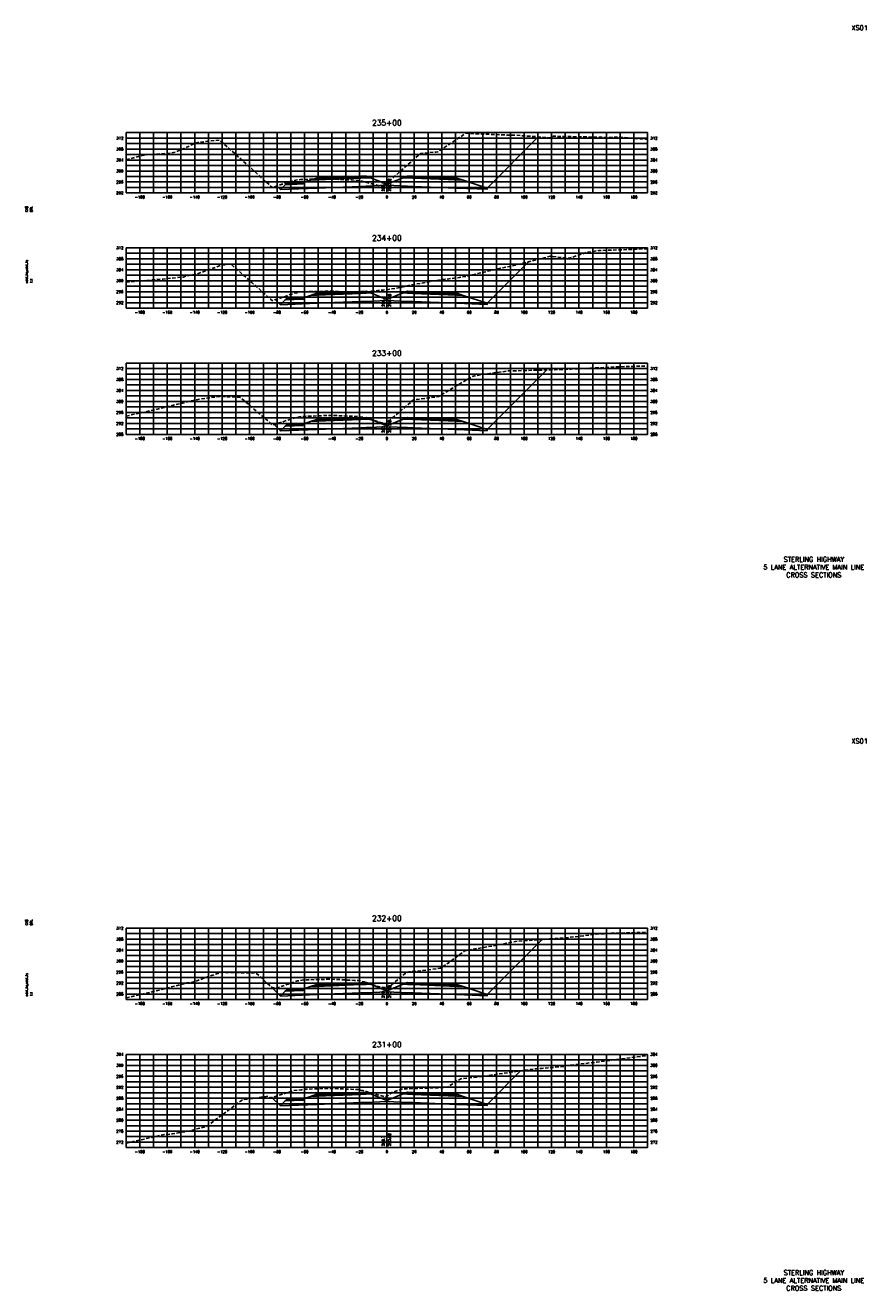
# Model space of a CAD drawing. Extents: x 37 to 10140, y -1968 to 9206.
# Tile 58 of 105: x 3687 to 4300, y 3656 to 4578. Entities that reach past the tile are written whole.
import ezdxf
from ezdxf.enums import TextEntityAlignment as Align

# ---------------------------------------------------------------- set-up
doc = ezdxf.new("R2010")
doc.units = 0
doc.header["$LTSCALE"] = 20
doc.header["$MEASUREMENT"] = 0
doc.linetypes.add('HIDDEN_050%', pattern=[0.1875, 0.125, -0.0625])
for name, color, linetype in [('S-AT-TXT175', 6, 'Continuous'), ('S-AT-TXT80', 1, 'Continuous'), ('XDATUM', 3, 'Continuous'), ('XEG', 1, 'HIDDEN_050%'), ('XFG', 2, 'Continuous'), ('XGRID', 251, 'Continuous'), ('XGRIDT', 2, 'Continuous'), ('XREF-BORDER', 7, 'Continuous')]:
    doc.layers.add(name, color=color, linetype=linetype)
doc.styles.add('L100', font='simplex.shx', dxfattribs={"height": 2})
doc.styles.add('L175', font='ROMANSM.shx', dxfattribs={"height": 3.5})
doc.styles.add('L80', font='ROMANSM.shx', dxfattribs={"height": 1.6})

# ---------------------------------------------------------------- blocks, each defined once
blk = doc.blocks.new('03025_00_att1')
at = {"layer": 'S-AT-TXT175', "style": 'L175'}
for tag, p in [('NUM', (32.402, 20.822)), ('LINE1', (30.64, 1.444)), ('LINE2', (30.64, 1.161)), ('LINE3', (30.64, 0.877))]:
    blk.add_attdef(tag, text='', height=0.175, dxfattribs=at).set_placement(p, align=Align.CENTER)
at = {"layer": 'S-AT-TXT80', "style": 'L80'}
for tag, p in [('DESIGNED', (2.094, 14.201)), ('CHECKED', (2.265, 14.201)), ('DRAFTED', (2.436, 14.201)), ('PCTB', (2.094, 11.605)), ('PSCALE', (2.265, 11.605)), ('PVIEW', (2.436, 11.605))]:
    blk.add_attdef(tag, p, '', height=0.08, rotation=90, dxfattribs=at)

msp = doc.modelspace()

# ---------------------------------------------------------------- linework, layer by layer
at = {"layer": 'XDATUM', "flags": 128}
for points in [[(3869.82, 4461.06), (3872.41, 4458.47), (3899, 4459.54), (3931, 4460.82), (3935, 4460.98), (3950, 4461.58), (3965, 4460.98), (3969, 4460.82), (4001, 4459.54), (4023, 4458.66), (4023, 4459.54), (4060.36, 4496.9)], [(3868.74, 4378.15), (3872.41, 4374.48), (3899, 4375.54), (3931, 4376.82), (3935, 4376.98), (3950, 4377.58), (3965, 4376.98), (3969, 4376.82), (4001, 4375.54), (4023, 4374.66), (4023, 4375.55), (4053.28, 4405.83)], [(3867.79, 4287.1), (3872.41, 4282.48), (3899, 4283.54), (3931, 4284.82), (3935, 4284.98), (3950, 4285.58), (3965, 4284.98), (3969, 4284.82), (4001, 4283.54), (4023, 4282.66), (4023, 4283.55), (4066.45, 4327)], [(3865.97, 3876.92), (3872.41, 3870.48), (3899, 3871.54), (3931, 3872.82), (3935, 3872.98), (3950, 3873.58), (3965, 3872.98), (3969, 3872.82), (4001, 3871.54), (4023, 3870.66), (4023, 3871.55), (4063.21, 3911.76)], [(3866.27, 3796.62), (3872.41, 3790.48), (3899, 3791.54), (3931, 3792.82), (3935, 3792.98), (3950, 3793.58), (3965, 3792.98), (3969, 3792.82), (4001, 3791.54), (4023, 3790.66), (4023, 3791.55), (4047.42, 3815.97)]]:
    msp.add_lwpolyline(points, dxfattribs=at)
at = {"layer": 'XEG', "flags": 128}
for points in [[(3760, 4480.27), (3773.14, 4483.64), (3792.54, 4485.11), (3796.14, 4485.96), (3812.19, 4492.88), (3819.27, 4493.65), (3828.09, 4494.58), (3851.32, 4473.82), (3866.49, 4459.92), (3873.46, 4462.31), (3882.17, 4465.11), (3885.02, 4465.47), (3887.1, 4465.77), (3898.16, 4466.06), (3907.33, 4466.32), (3916.39, 4465.84), (3927, 4465.34), (3928.88, 4465.09), (3930.49, 4464.88), (3937.96, 4462.91), (3947.11, 4460.5), (3950, 4463.07), (3967.35, 4478.54), (3974.69, 4484.83), (3985.64, 4485.82), (3987.18, 4485.86), (3988.67, 4486.93), (4007.33, 4499.47), (4020.16, 4498.99), (4040.08, 4498.08), (4044.63, 4498.01), (4068.91, 4496.3), (4071.32, 4497.33), (4109.78, 4496.49), (4116.42, 4496.61), (4120.12, 4496.56), (4137.83, 4495.28), (4140, 4495.12)], [(3760, 4391.03), (3786.74, 4393.22), (3801.5, 4394.71), (3803.94, 4395.56), (3811.25, 4396.79), (3828.85, 4403.14), (3836.36, 4404.19), (3851.62, 4390.67), (3866.59, 4377.45), (3875, 4380.21), (3878.38, 4381.45), (3883.16, 4383.11), (3884.38, 4383.29), (3888.01, 4383.88), (3893.97, 4384.1), (3908.62, 4384.43), (3921.28, 4383.78), (3928.19, 4383.39), (3932.36, 4383.54), (3943.31, 4384.9), (3947.41, 4385.21), (3948.86, 4385.31), (3950, 4385.49), (3956.88, 4386.56), (3968.97, 4389.12), (3974.36, 4390.12), (3979.48, 4391.08), (3989.5, 4392.65), (3990.27, 4392.71), (3990.48, 4392.74), (3990.99, 4392.82), (3992.52, 4393.04), (3999.92, 4394.01), (4008.09, 4395.2), (4009.82, 4395.62), (4010.17, 4395.74), (4010.83, 4395.96), (4031.82, 4400.85), (4043.69, 4403.4), (4069.11, 4409.83), (4083.29, 4408.44), (4095.53, 4412.67), (4104.43, 4413.98), (4140, 4415.31)], [(3760, 4293.33), (3780.4, 4297.78), (3807.67, 4304.46), (3809.79, 4304.99), (3810.52, 4305.2), (3827.52, 4307.61), (3830.58, 4307.55), (3843.09, 4306.99), (3862.98, 4290.11), (3866.72, 4286.75), (3882.83, 4292.04), (3883.81, 4292.35), (3883.99, 4292.38), (3888.29, 4293.07), (3889.23, 4293.09), (3909.06, 4293.86), (3910.06, 4293.82), (3928.59, 4293.04), (3928.84, 4293.01), (3932.2, 4292.56), (3948.49, 4287.84), (3948.8, 4287.72), (3949.17, 4287.68), (3950, 4288.4), (3965.49, 4301.81), (3969.43, 4305.25), (3969.69, 4305.13), (3980.7, 4306.55), (3987.79, 4307.66), (4011.76, 4321.94), (4012.91, 4322.5), (4014.11, 4322.76), (4025.02, 4324.36), (4038.19, 4326.21), (4040.27, 4326.28), (4082.81, 4327.46), (4083.94, 4327.58), (4123.68, 4329.46), (4129.3, 4329.55), (4140, 4329.83)], [(3760, 3869.17), (3779.82, 3873.74), (3804.29, 3880.11), (3808.25, 3880.46), (3820.15, 3884.71), (3828.99, 3887.82), (3842.67, 3887.52), (3854.69, 3887.35), (3865.91, 3876.94), (3868.75, 3875.93), (3869.51, 3876.28), (3872.12, 3877.11), (3884.88, 3881.5), (3885.46, 3881.6), (3889.17, 3882.25), (3906.88, 3882.74), (3909.73, 3882.81), (3926.19, 3881.92), (3929.05, 3881.78), (3931.75, 3881.29), (3932.29, 3881.21), (3933.46, 3880.78), (3943.79, 3877.47), (3946.55, 3877.1), (3950, 3876.7), (3951.08, 3876.57), (3960.2, 3884.57), (3964.39, 3887.74), (3964.78, 3887.78), (3966.06, 3888.11), (3972.89, 3888.67), (3989.16, 3890.84), (3994.71, 3894.6), (4007.11, 3903.64), (4030.17, 3907.63), (4043.84, 3910.35), (4056.55, 3911.32), (4075.98, 3912.59), (4094.37, 3914.54), (4102.79, 3915.68), (4113.61, 3916.25), (4140, 3917.08)], [(3760, 3763.23), (3787.66, 3769.53), (3793.7, 3770.13), (3807.13, 3772.28), (3811.35, 3773.62), (3818.36, 3775.27), (3842.74, 3793.36), (3845.39, 3795.17), (3847.88, 3795.32), (3863.2, 3797.43), (3865.54, 3796.42), (3868.65, 3797.25), (3882.11, 3801.62), (3887.91, 3802.16), (3889.79, 3802.6), (3903.63, 3803.05), (3909.8, 3803.18), (3924.09, 3802.51), (3929.74, 3802.27), (3932.47, 3801.66), (3933.4, 3801.45), (3937.03, 3800.18), (3947.72, 3797.34), (3949.67, 3797.23), (3950, 3797.47), (3953.63, 3800.13), (3961.35, 3802.81), (3962.3, 3802.81), (3989.26, 3803.77), (3994.13, 3804.13), (4002.19, 3809.22), (4003.93, 3810.21), (4005.45, 3810.41), (4015.94, 3811.38), (4044, 3815.49), (4056.65, 3817.27), (4059.04, 3817.51), (4061.3, 3817.66), (4062.59, 3817.77), (4079.26, 3819.21), (4080.65, 3819.77), (4101.55, 3822.17), (4130.94, 3826.03), (4140, 3827.21)]]:
    msp.add_lwpolyline(points, dxfattribs=at)
at = {"layer": 'XFG', "flags": 128}
for points in [[(4023, 4459.54), (4023, 4459.54), (4060.36, 4496.9)], [(3950, 4462.32), (3938.05, 4467.1), (3935, 4466.98), (3931, 4466.82), (3899, 4465.54), (3894.43, 4465.35), (3889, 4463.54), (3889, 4462.54), (3875.96, 4462.02), (3872.41, 4458.47), (3899, 4459.54), (3931, 4460.82), (3935, 4460.98), (3950, 4461.58), (3950, 4462.32)], [(3935, 4467.32), (3931, 4467.16), (3899, 4465.88), (3899, 4466.88), (3894.43, 4465.35), (3899, 4465.54), (3931, 4466.82), (3935, 4466.98), (3938.05, 4467.1), (3935, 4468.32), (3935, 4467.32)], [(3935, 4468.32), (3931, 4468.16), (3899, 4466.88), (3899, 4466.54), (3931, 4467.82), (3935, 4467.98), (3935, 4468.32)], [(3935, 4467.98), (3931, 4467.82), (3899, 4466.54), (3899, 4465.88), (3931, 4467.16), (3935, 4467.32), (3935, 4467.98)], [(3950, 4462.32), (3961.95, 4467.1), (3965, 4466.98), (3969, 4466.82), (4001, 4465.54), (4005.57, 4465.35), (4023, 4459.54), (4023, 4458.66), (4001, 4459.54), (3969, 4460.82), (3965, 4460.98), (3950, 4461.58)], [(3965, 4468.32), (3961.95, 4467.1), (3965, 4466.98), (3969, 4466.82), (4001, 4465.54), (4005.57, 4465.35), (4001, 4466.88), (4001, 4465.88), (3969, 4467.16), (3965, 4467.32), (3965, 4468.32)], [(3965, 4468.32), (3965, 4467.98), (3969, 4467.82), (4001, 4466.54), (4001, 4466.88), (3969, 4468.16), (3965, 4468.32)], [(3965, 4467.98), (3965, 4467.32), (3969, 4467.16), (4001, 4465.88), (4001, 4466.54), (3969, 4467.82), (3965, 4467.98)], [(3872.41, 4458.47), (3872.41, 4458.47), (3869.82, 4461.06)], [(3889, 4463.54), (3888, 4463.5), (3888, 4463.16), (3878, 4462.76), (3878, 4463.1), (3877, 4463.06), (3875.96, 4462.02), (3889, 4462.54), (3889, 4463.54)], [(3888, 4463.5), (3878, 4463.1), (3878, 4462.76), (3888, 4463.16), (3888, 4463.5)], [(4023, 4375.55), (4023, 4375.55), (4053.28, 4405.83)], [(3950, 4378.32), (3938.05, 4383.11), (3935, 4382.98), (3931, 4382.82), (3899, 4381.54), (3894.43, 4381.36), (3889, 4379.55), (3889, 4378.55), (3875.96, 4378.03), (3872.41, 4374.48), (3899, 4375.54), (3931, 4376.82), (3935, 4376.98), (3950, 4377.58), (3950, 4378.32)], [(3935, 4383.32), (3931, 4383.16), (3899, 4381.88), (3899, 4382.88), (3894.43, 4381.36), (3899, 4381.54), (3931, 4382.82), (3935, 4382.98), (3938.05, 4383.11), (3935, 4384.32), (3935, 4383.32)], [(3935, 4384.32), (3931, 4384.16), (3899, 4382.88), (3899, 4382.54), (3931, 4383.82), (3935, 4383.98), (3935, 4384.32)], [(3935, 4383.98), (3931, 4383.82), (3899, 4382.54), (3899, 4381.88), (3931, 4383.16), (3935, 4383.32), (3935, 4383.98)], [(3950, 4378.32), (3961.95, 4383.11), (3965, 4382.98), (3969, 4382.82), (4001, 4381.54), (4005.57, 4381.36), (4023, 4375.55), (4023, 4374.66), (4001, 4375.54), (3969, 4376.82), (3965, 4376.98), (3950, 4377.58)], [(3965, 4384.32), (3961.95, 4383.11), (3965, 4382.98), (3969, 4382.82), (4001, 4381.54), (4005.57, 4381.36), (4001, 4382.88), (4001, 4381.88), (3969, 4383.16), (3965, 4383.32), (3965, 4384.32)], [(3965, 4384.32), (3965, 4383.98), (3969, 4383.82), (4001, 4382.54), (4001, 4382.88), (3969, 4384.16), (3965, 4384.32)], [(3965, 4383.98), (3965, 4383.32), (3969, 4383.16), (4001, 4381.88), (4001, 4382.54), (3969, 4383.82), (3965, 4383.98)], [(3872.41, 4374.48), (3872.41, 4374.48), (3868.74, 4378.15)], [(3889, 4379.55), (3888, 4379.51), (3888, 4379.17), (3878, 4378.77), (3878, 4379.11), (3877, 4379.07), (3875.96, 4378.03), (3889, 4378.55), (3889, 4379.55)], [(3888, 4379.51), (3878, 4379.11), (3878, 4378.77), (3888, 4379.17), (3888, 4379.51)], [(4023, 4283.55), (4023, 4283.55), (4066.45, 4327)], [(3950, 4286.32), (3938.05, 4291.11), (3935, 4290.98), (3931, 4290.82), (3899, 4289.54), (3894.43, 4289.36), (3889, 4287.55), (3889, 4286.55), (3875.96, 4286.03), (3872.41, 4282.48), (3899, 4283.54), (3931, 4284.82), (3935, 4284.98), (3950, 4285.58), (3950, 4286.32)], [(3935, 4291.32), (3931, 4291.16), (3899, 4289.88), (3899, 4290.88), (3894.43, 4289.36), (3899, 4289.54), (3931, 4290.82), (3935, 4290.98), (3938.05, 4291.11), (3935, 4292.32), (3935, 4291.32)], [(3935, 4292.32), (3931, 4292.16), (3899, 4290.88), (3899, 4290.54), (3931, 4291.82), (3935, 4291.98), (3935, 4292.32)], [(3935, 4291.98), (3931, 4291.82), (3899, 4290.54), (3899, 4289.88), (3931, 4291.16), (3935, 4291.32), (3935, 4291.98)], [(3950, 4286.32), (3961.95, 4291.11), (3965, 4290.98), (3969, 4290.82), (4001, 4289.54), (4005.57, 4289.36), (4023, 4283.55), (4023, 4282.66), (4001, 4283.54), (3969, 4284.82), (3965, 4284.98), (3950, 4285.58)], [(3965, 4292.32), (3961.95, 4291.11), (3965, 4290.98), (3969, 4290.82), (4001, 4289.54), (4005.57, 4289.36), (4001, 4290.88), (4001, 4289.88), (3969, 4291.16), (3965, 4291.32), (3965, 4292.32)], [(3965, 4292.32), (3965, 4291.98), (3969, 4291.82), (4001, 4290.54), (4001, 4290.88), (3969, 4292.16), (3965, 4292.32)], [(3965, 4291.98), (3965, 4291.32), (3969, 4291.16), (4001, 4289.88), (4001, 4290.54), (3969, 4291.82), (3965, 4291.98)], [(3872.41, 4282.48), (3872.41, 4282.48), (3867.79, 4287.1)], [(3889, 4287.55), (3888, 4287.51), (3888, 4287.17), (3878, 4286.77), (3878, 4287.11), (3877, 4287.07), (3875.96, 4286.03), (3889, 4286.55), (3889, 4287.55)], [(3888, 4287.51), (3878, 4287.11), (3878, 4286.77), (3888, 4287.17), (3888, 4287.51)], [(4023, 3871.55), (4023, 3871.55), (4063.21, 3911.76)], [(3872.41, 3870.48), (3872.41, 3870.48), (3865.97, 3876.92)], [(3950, 3874.32), (3938.05, 3879.11), (3935, 3878.98), (3931, 3878.82), (3899, 3877.54), (3894.43, 3877.36), (3889, 3875.55), (3889, 3874.55), (3875.96, 3874.03), (3872.41, 3870.48), (3899, 3871.54), (3931, 3872.82), (3935, 3872.98), (3950, 3873.58), (3950, 3874.32)], [(3889, 3875.55), (3888, 3875.51), (3888, 3875.17), (3878, 3874.77), (3878, 3875.11), (3877, 3875.07), (3875.96, 3874.03), (3889, 3874.55), (3889, 3875.55)], [(3888, 3875.51), (3878, 3875.11), (3878, 3874.77), (3888, 3875.17), (3888, 3875.51)], [(3935, 3879.32), (3931, 3879.16), (3899, 3877.88), (3899, 3878.88), (3894.43, 3877.36), (3899, 3877.54), (3931, 3878.82), (3935, 3878.98), (3938.05, 3879.11), (3935, 3880.32), (3935, 3879.32)], [(3935, 3880.32), (3931, 3880.16), (3899, 3878.88), (3899, 3878.54), (3931, 3879.82), (3935, 3879.98), (3935, 3880.32)], [(3935, 3879.98), (3931, 3879.82), (3899, 3878.54), (3899, 3877.88), (3931, 3879.16), (3935, 3879.32), (3935, 3879.98)], [(3950, 3874.32), (3961.95, 3879.11), (3965, 3878.98), (3969, 3878.82), (4001, 3877.54), (4005.57, 3877.36), (4023, 3871.55), (4023, 3870.66), (4001, 3871.54), (3969, 3872.82), (3965, 3872.98), (3950, 3873.58)], [(3965, 3880.32), (3961.95, 3879.11), (3965, 3878.98), (3969, 3878.82), (4001, 3877.54), (4005.57, 3877.36), (4001, 3878.88), (4001, 3877.88), (3969, 3879.16), (3965, 3879.32), (3965, 3880.32)], [(3965, 3880.32), (3965, 3879.98), (3969, 3879.82), (4001, 3878.54), (4001, 3878.88), (3969, 3880.16), (3965, 3880.32)], [(3965, 3879.98), (3965, 3879.32), (3969, 3879.16), (4001, 3877.88), (4001, 3878.54), (3969, 3879.82), (3965, 3879.98)], [(4023, 3791.55), (4023, 3791.55), (4047.42, 3815.97)], [(3872.41, 3790.48), (3872.41, 3790.48), (3866.27, 3796.62)], [(3950, 3794.32), (3938.05, 3799.11), (3935, 3798.98), (3931, 3798.82), (3899, 3797.54), (3894.43, 3797.36), (3889, 3795.55), (3889, 3794.55), (3875.96, 3794.03), (3872.41, 3790.48), (3899, 3791.54), (3931, 3792.82), (3935, 3792.98), (3950, 3793.58), (3950, 3794.32)], [(3889, 3795.55), (3888, 3795.51), (3888, 3795.17), (3878, 3794.77), (3878, 3795.11), (3877, 3795.07), (3875.96, 3794.03), (3889, 3794.55), (3889, 3795.55)], [(3888, 3795.51), (3878, 3795.11), (3878, 3794.77), (3888, 3795.17), (3888, 3795.51)], [(3935, 3799.32), (3931, 3799.16), (3899, 3797.88), (3899, 3798.88), (3894.43, 3797.36), (3899, 3797.54), (3931, 3798.82), (3935, 3798.98), (3938.05, 3799.11), (3935, 3800.32), (3935, 3799.32)], [(3935, 3800.32), (3931, 3800.16), (3899, 3798.88), (3899, 3798.54), (3931, 3799.82), (3935, 3799.98), (3935, 3800.32)], [(3935, 3799.98), (3931, 3799.82), (3899, 3798.54), (3899, 3797.88), (3931, 3799.16), (3935, 3799.32), (3935, 3799.98)], [(3950, 3794.32), (3961.95, 3799.11), (3965, 3798.98), (3969, 3798.82), (4001, 3797.54), (4005.57, 3797.36), (4023, 3791.55), (4023, 3790.66), (4001, 3791.54), (3969, 3792.82), (3965, 3792.98), (3950, 3793.58)], [(3965, 3800.32), (3961.95, 3799.11), (3965, 3798.98), (3969, 3798.82), (4001, 3797.54), (4005.57, 3797.36), (4001, 3798.88), (4001, 3797.88), (3969, 3799.16), (3965, 3799.32), (3965, 3800.32)], [(3965, 3800.32), (3965, 3799.98), (3969, 3799.82), (4001, 3798.54), (4001, 3798.88), (3969, 3800.16), (3965, 3800.32)], [(3965, 3799.98), (3965, 3799.32), (3969, 3799.16), (4001, 3797.88), (4001, 3798.54), (3969, 3799.82), (3965, 3799.98)]]:
    msp.add_lwpolyline(points, dxfattribs=at)
at = {"layer": 'XGRID'}
for p, q in [((3760, 4456), (3760, 4500)), ((3760, 4500), (4140, 4500)), ((3760, 4496), (4140, 4496)), ((3770, 4456), (3770, 4500)), ((3780, 4456), (3780, 4500)), ((3790, 4456), (3790, 4500)), ((3800, 4456), (3800, 4500)), ((3810, 4456), (3810, 4500)), ((3820, 4456), (3820, 4500)), ((3830, 4456), (3830, 4500)), ((3840, 4456), (3840, 4500)), ((3850, 4456), (3850, 4500)), ((3860, 4456), (3860, 4500)), ((3870, 4456), (3870, 4500)), ((3880, 4456), (3880, 4500)), ((3890, 4456), (3890, 4500)), ((3900, 4456), (3900, 4500)), ((3910, 4456), (3910, 4500)), ((3920, 4456), (3920, 4500)), ((3930, 4456), (3930, 4500)), ((3940, 4456), (3940, 4500)), ((3950, 4456), (3950, 4500)), ((3960, 4456), (3960, 4500)), ((3970, 4456), (3970, 4500)), ((3980, 4456), (3980, 4500)), ((3990, 4456), (3990, 4500)), ((4000, 4456), (4000, 4500)), ((4010, 4456), (4010, 4500)), ((4020, 4456), (4020, 4500)), ((4030, 4456), (4030, 4500)), ((4040, 4456), (4040, 4500)), ((4050, 4456), (4050, 4500)), ((4060, 4456), (4060, 4500)), ((4070, 4456), (4070, 4500)), ((4080, 4456), (4080, 4500)), ((4090, 4456), (4090, 4500)), ((4100, 4456), (4100, 4500)), ((4110, 4456), (4110, 4500)), ((4120, 4456), (4120, 4500)), ((4130, 4456), (4130, 4500)), ((4140, 4456), (4140, 4500)), ((3760, 4492), (4140, 4492)), ((3760, 4488), (4140, 4488)), ((3760, 4484), (4140, 4484)), ((3760, 4480), (4140, 4480)), ((3760, 4476), (4140, 4476)), ((3760, 4472), (4140, 4472)), ((3760, 4468), (4140, 4468)), ((3760, 4464), (4140, 4464)), ((3760, 4460), (4140, 4460)), ((3760, 4456), (4140, 4456)), ((3760, 4372), (3760, 4416)), ((3760, 4416), (4140, 4416)), ((3760, 4412), (4140, 4412)), ((3770, 4372), (3770, 4416)), ((3780, 4372), (3780, 4416)), ((3790, 4372), (3790, 4416)), ((3800, 4372), (3800, 4416)), ((3810, 4372), (3810, 4416)), ((3820, 4372), (3820, 4416)), ((3830, 4372), (3830, 4416)), ((3840, 4372), (3840, 4416)), ((3850, 4372), (3850, 4416)), ((3860, 4372), (3860, 4416)), ((3870, 4372), (3870, 4416)), ((3880, 4372), (3880, 4416)), ((3890, 4372), (3890, 4416)), ((3900, 4372), (3900, 4416)), ((3910, 4372), (3910, 4416)), ((3920, 4372), (3920, 4416)), ((3930, 4372), (3930, 4416)), ((3940, 4372), (3940, 4416)), ((3950, 4372), (3950, 4416)), ((3960, 4372), (3960, 4416)), ((3970, 4372), (3970, 4416)), ((3980, 4372), (3980, 4416)), ((3990, 4372), (3990, 4416)), ((4000, 4372), (4000, 4416)), ((4010, 4372), (4010, 4416)), ((4020, 4372), (4020, 4416)), ((4030, 4372), (4030, 4416)), ((4040, 4372), (4040, 4416)), ((4050, 4372), (4050, 4416)), ((4060, 4372), (4060, 4416)), ((4070, 4372), (4070, 4416)), ((4080, 4372), (4080, 4416)), ((4090, 4372), (4090, 4416)), ((4100, 4372), (4100, 4416)), ((4110, 4372), (4110, 4416)), ((4120, 4372), (4120, 4416)), ((4130, 4372), (4130, 4416)), ((4140, 4372), (4140, 4416)), ((3760, 4408), (4140, 4408)), ((3760, 4404), (4140, 4404)), ((3760, 4400), (4140, 4400)), ((3760, 4396), (4140, 4396)), ((3760, 4392), (4140, 4392)), ((3760, 4388), (4140, 4388)), ((3760, 4384), (4140, 4384)), ((3760, 4380), (4140, 4380)), ((3760, 4376), (4140, 4376)), ((3760, 4372), (4140, 4372)), ((3760, 4280), (3760, 4332)), ((3760, 4332), (4140, 4332)), ((3760, 4328), (4140, 4328)), ((3770, 4280), (3770, 4332)), ((3780, 4280), (3780, 4332)), ((3790, 4280), (3790, 4332)), ((3800, 4280), (3800, 4332)), ((3810, 4280), (3810, 4332)), ((3820, 4280), (3820, 4332)), ((3830, 4280), (3830, 4332)), ((3840, 4280), (3840, 4332)), ((3850, 4280), (3850, 4332)), ((3860, 4280), (3860, 4332)), ((3870, 4280), (3870, 4332)), ((3880, 4280), (3880, 4332)), ((3890, 4280), (3890, 4332)), ((3900, 4280), (3900, 4332)), ((3910, 4280), (3910, 4332)), ((3920, 4280), (3920, 4332)), ((3930, 4280), (3930, 4332)), ((3940, 4280), (3940, 4332)), ((3950, 4280), (3950, 4332)), ((3960, 4280), (3960, 4332)), ((3970, 4280), (3970, 4332)), ((3980, 4280), (3980, 4332)), ((3990, 4280), (3990, 4332)), ((4000, 4280), (4000, 4332)), ((4010, 4280), (4010, 4332)), ((4020, 4280), (4020, 4332)), ((4030, 4280), (4030, 4332)), ((4040, 4280), (4040, 4332)), ((4050, 4280), (4050, 4332)), ((4060, 4280), (4060, 4332)), ((4070, 4280), (4070, 4332)), ((4080, 4280), (4080, 4332)), ((4090, 4280), (4090, 4332)), ((4100, 4280), (4100, 4332)), ((4110, 4280), (4110, 4332)), ((4120, 4280), (4120, 4332)), ((4130, 4280), (4130, 4332)), ((4140, 4280), (4140, 4332)), ((3760, 4324), (4140, 4324)), ((3760, 4320), (4140, 4320)), ((3760, 4316), (4140, 4316)), ((3760, 4312), (4140, 4312)), ((3760, 4308), (4140, 4308)), ((3760, 4304), (4140, 4304)), ((3760, 4300), (4140, 4300)), ((3760, 4296), (4140, 4296)), ((3760, 4292), (4140, 4292)), ((3760, 4288), (4140, 4288)), ((3760, 4284), (4140, 4284)), ((3760, 4280), (4140, 4280)), ((3760, 3868), (3760, 3920)), ((3760, 3920), (4140, 3920)), ((3760, 3916), (4140, 3916)), ((3760, 3912), (4140, 3912)), ((3770, 3868), (3770, 3920)), ((3780, 3868), (3780, 3920)), ((3790, 3868), (3790, 3920)), ((3800, 3868), (3800, 3920)), ((3810, 3868), (3810, 3920)), ((3820, 3868), (3820, 3920)), ((3830, 3868), (3830, 3920)), ((3840, 3868), (3840, 3920)), ((3850, 3868), (3850, 3920)), ((3860, 3868), (3860, 3920)), ((3870, 3868), (3870, 3920)), ((3880, 3868), (3880, 3920)), ((3890, 3868), (3890, 3920)), ((3900, 3868), (3900, 3920)), ((3910, 3868), (3910, 3920)), ((3920, 3868), (3920, 3920)), ((3930, 3868), (3930, 3920)), ((3940, 3868), (3940, 3920)), ((3950, 3868), (3950, 3920)), ((3960, 3868), (3960, 3920)), ((3970, 3868), (3970, 3920)), ((3980, 3868), (3980, 3920)), ((3990, 3868), (3990, 3920)), ((4000, 3868), (4000, 3920)), ((4010, 3868), (4010, 3920)), ((4020, 3868), (4020, 3920)), ((4030, 3868), (4030, 3920)), ((4040, 3868), (4040, 3920)), ((4050, 3868), (4050, 3920)), ((4060, 3868), (4060, 3920)), ((4070, 3868), (4070, 3920)), ((4080, 3868), (4080, 3920)), ((4090, 3868), (4090, 3920)), ((4100, 3868), (4100, 3920)), ((4110, 3868), (4110, 3920)), ((4120, 3868), (4120, 3920)), ((4130, 3868), (4130, 3920)), ((4140, 3868), (4140, 3920)), ((3760, 3908), (4140, 3908)), ((3760, 3904), (4140, 3904)), ((3760, 3900), (4140, 3900)), ((3760, 3896), (4140, 3896)), ((3760, 3892), (4140, 3892)), ((3760, 3888), (4140, 3888)), ((3760, 3884), (4140, 3884)), ((3760, 3880), (4140, 3880)), ((3760, 3876), (4140, 3876)), ((3760, 3872), (4140, 3872)), ((3760, 3868), (4140, 3868)), ((3760, 3760), (3760, 3828)), ((3760, 3828), (4140, 3828)), ((3760, 3824), (4140, 3824)), ((3760, 3820), (4140, 3820)), ((3770, 3760), (3770, 3828)), ((3780, 3760), (3780, 3828)), ((3790, 3760), (3790, 3828)), ((3800, 3760), (3800, 3828)), ((3810, 3760), (3810, 3828)), ((3820, 3760), (3820, 3828)), ((3830, 3760), (3830, 3828)), ((3840, 3760), (3840, 3828)), ((3850, 3760), (3850, 3828)), ((3860, 3760), (3860, 3828)), ((3870, 3760), (3870, 3828)), ((3880, 3760), (3880, 3828)), ((3890, 3760), (3890, 3828)), ((3900, 3760), (3900, 3828)), ((3910, 3760), (3910, 3828)), ((3920, 3760), (3920, 3828)), ((3930, 3760), (3930, 3828)), ((3940, 3760), (3940, 3828)), ((3950, 3760), (3950, 3828)), ((3960, 3760), (3960, 3828)), ((3970, 3760), (3970, 3828)), ((3980, 3760), (3980, 3828)), ((3990, 3760), (3990, 3828)), ((4000, 3760), (4000, 3828)), ((4010, 3760), (4010, 3828)), ((4020, 3760), (4020, 3828)), ((4030, 3760), (4030, 3828)), ((4040, 3760), (4040, 3828)), ((4050, 3760), (4050, 3828)), ((4060, 3760), (4060, 3828)), ((4070, 3760), (4070, 3828)), ((4080, 3760), (4080, 3828)), ((4090, 3760), (4090, 3828)), ((4100, 3760), (4100, 3828)), ((4110, 3760), (4110, 3828)), ((4120, 3760), (4120, 3828)), ((4130, 3760), (4130, 3828)), ((4140, 3760), (4140, 3828)), ((3760, 3816), (4140, 3816)), ((3760, 3812), (4140, 3812)), ((3760, 3808), (4140, 3808)), ((3760, 3804), (4140, 3804)), ((3760, 3800), (4140, 3800)), ((3760, 3796), (4140, 3796)), ((3760, 3792), (4140, 3792)), ((3760, 3788), (4140, 3788)), ((3760, 3784), (4140, 3784)), ((3760, 3780), (4140, 3780)), ((3760, 3776), (4140, 3776)), ((3760, 3772), (4140, 3772)), ((3760, 3768), (4140, 3768)), ((3760, 3764), (4140, 3764)), ((3760, 3760), (4140, 3760))]:
    msp.add_line(p, q, dxfattribs=at)

# ---------------------------------------------------------------- block references
at = {"layer": 'XREF-BORDER'}
ref = msp.add_blockref('03025_00_att1', (3646.45, 4158.23), dxfattribs=dict(at, xscale=20, yscale=20, zscale=20))
ref.add_attrib('LINE1', 'STERLING HIGHWAY', dxfattribs={"layer": 'S-AT-TXT175', "height": 3.5, "style": 'L175'}).set_placement((4261.07, 4187.1), align=Align.CENTER)
ref.add_attrib('LINE2', '5 LANE ALTERNATIVE MAIN LINE', dxfattribs={"layer": 'S-AT-TXT175', "height": 3.5, "style": 'L175'}).set_placement((4261.07, 4181.44), align=Align.CENTER)
ref.add_attrib('LINE3', 'CROSS SECTIONS', dxfattribs={"layer": 'S-AT-TXT175', "height": 3.5, "style": 'L175'}).set_placement((4261.07, 4175.77), align=Align.CENTER)
ref.add_attrib('NUM', 'XS01', dxfattribs={"layer": 'S-AT-TXT175', "height": 3.5, "style": 'L175'}).set_placement((4294.49, 4574.66), align=Align.CENTER)
ref.add_attrib('DESIGNED', 'CAB', (3688.33, 4442.25), dxfattribs={"layer": 'S-AT-TXT80', "height": 1.6, "rotation": 90, "style": 'L80'})
ref.add_attrib('CHECKED', 'DRL', (3691.75, 4442.25), dxfattribs={"layer": 'S-AT-TXT80', "height": 1.6, "rotation": 90, "style": 'L80'})
ref.add_attrib('PCTB', 'adot_hs,adot_fs', (3688.33, 4390.32), dxfattribs={"layer": 'S-AT-TXT80', "height": 1.6, "rotation": 90, "style": 'L80'})
ref.add_attrib('PSCALE', '1:1', (3691.75, 4390.32), dxfattribs={"layer": 'S-AT-TXT80', "height": 1.6, "rotation": 90, "style": 'L80'})
ref = msp.add_blockref('03025_00_att1', (3646.45, 3638.23), dxfattribs=dict(at, xscale=20, yscale=20, zscale=20))
ref.add_attrib('LINE1', 'STERLING HIGHWAY', dxfattribs={"layer": 'S-AT-TXT175', "height": 3.5, "style": 'L175'}).set_placement((4261.07, 3667.1), align=Align.CENTER)
ref.add_attrib('LINE2', '5 LANE ALTERNATIVE MAIN LINE', dxfattribs={"layer": 'S-AT-TXT175', "height": 3.5, "style": 'L175'}).set_placement((4261.07, 3661.44), align=Align.CENTER)
ref.add_attrib('LINE3', 'CROSS SECTIONS', dxfattribs={"layer": 'S-AT-TXT175', "height": 3.5, "style": 'L175'}).set_placement((4261.07, 3655.77), align=Align.CENTER)
ref.add_attrib('NUM', 'XS01', dxfattribs={"layer": 'S-AT-TXT175', "height": 3.5, "style": 'L175'}).set_placement((4294.49, 4054.66), align=Align.CENTER)
ref.add_attrib('DESIGNED', 'CAB', (3688.33, 3922.25), dxfattribs={"layer": 'S-AT-TXT80', "height": 1.6, "rotation": 90, "style": 'L80'})
ref.add_attrib('CHECKED', 'DRL', (3691.75, 3922.25), dxfattribs={"layer": 'S-AT-TXT80', "height": 1.6, "rotation": 90, "style": 'L80'})
ref.add_attrib('PCTB', 'adot_hs,adot_fs', (3688.33, 3870.32), dxfattribs={"layer": 'S-AT-TXT80', "height": 1.6, "rotation": 90, "style": 'L80'})
ref.add_attrib('PSCALE', '1:1', (3691.75, 3870.32), dxfattribs={"layer": 'S-AT-TXT80', "height": 1.6, "rotation": 90, "style": 'L80'})

# ---------------------------------------------------------------- texts
at = {"layer": 'XGRIDT', "style": 'L100'}
for s, p in [('235+00', (3950, 4504)), ('234+00', (3950, 4420)), ('233+00', (3950, 4336)), ('232+00', (3950, 3924)), ('231+00', (3950, 3832))]:
    msp.add_text(s, height=4, dxfattribs=at).set_placement(p, align=Align.BOTTOM_CENTER)
for s, p in [('312', (3758, 4496)), ('308', (3758, 4488)), ('304', (3758, 4480)), ('300', (3758, 4472)), ('296', (3758, 4464)), ('292', (3758, 4456)), ('312', (3758, 4416)), ('308', (3758, 4408)), ('304', (3758, 4400)), ('300', (3758, 4392)), ('296', (3758, 4384)), ('292', (3758, 4376)), ('312', (3758, 4328)), ('308', (3758, 4320)), ('304', (3758, 4312)), ('300', (3758, 4304)), ('296', (3758, 4296)), ('292', (3758, 4288)), ('288', (3758, 4280)), ('312', (3758, 3920)), ('308', (3758, 3912)), ('304', (3758, 3904)), ('300', (3758, 3896)), ('296', (3758, 3888)), ('292', (3758, 3880)), ('288', (3758, 3872)), ('304', (3758, 3828)), ('300', (3758, 3820)), ('296', (3758, 3812)), ('292', (3758, 3804)), ('288', (3758, 3796)), ('284', (3758, 3788)), ('280', (3758, 3780)), ('276', (3758, 3772)), ('272', (3758, 3764))]:
    msp.add_text(s, height=2, dxfattribs=at).set_placement(p, align=Align.MIDDLE_RIGHT)
for s, p in [('312', (4142, 4496)), ('308', (4142, 4488)), ('304', (4142, 4480)), ('300', (4142, 4472)), ('296', (4142, 4464)), ('292', (4142, 4456)), ('312', (4142, 4416)), ('308', (4142, 4408)), ('304', (4142, 4400)), ('300', (4142, 4392)), ('296', (4142, 4384)), ('292', (4142, 4376)), ('312', (4142, 4328)), ('308', (4142, 4320)), ('304', (4142, 4312)), ('300', (4142, 4304)), ('296', (4142, 4296)), ('292', (4142, 4288)), ('288', (4142, 4280)), ('312', (4142, 3920)), ('308', (4142, 3912)), ('304', (4142, 3904)), ('300', (4142, 3896)), ('296', (4142, 3888)), ('292', (4142, 3880)), ('288', (4142, 3872)), ('304', (4142, 3828)), ('300', (4142, 3820)), ('296', (4142, 3812)), ('292', (4142, 3804)), ('288', (4142, 3796)), ('284', (4142, 3788)), ('280', (4142, 3780)), ('276', (4142, 3772)), ('272', (4142, 3764))]:
    msp.add_text(s, height=2, dxfattribs=at).set_placement(p, align=Align.MIDDLE_LEFT)
for s, p in [('298.08', (3951, 4457)), ('296.08', (3951, 4373)), ('294.08', (3951, 4281)), ('292.08', (3951, 3869)), ('290.08', (3951, 3761))]:
    msp.add_text(s, height=2, rotation=90, dxfattribs=at).set_placement(p, align=Align.TOP_LEFT)
for s, p in [('295.5', (3949, 4457)), ('296.7', (3949, 4373)), ('292.2', (3949, 4281)), ('290.3', (3949, 3869)), ('288.7', (3949, 3761))]:
    msp.add_text(s, height=2, rotation=90, dxfattribs=at).set_placement(p, align=Align.BOTTOM_LEFT)
for s, p in [('-180', (3770, 4454)), ('-160', (3790, 4454)), ('-140', (3810, 4454)), ('-120', (3830, 4454)), ('-100', (3850, 4454)), ('-80', (3870, 4454)), ('-60', (3890, 4454)), ('-40', (3910, 4454)), ('-20', (3930, 4454)), ('0', (3950, 4454)), ('20', (3970, 4454)), ('40', (3990, 4454)), ('60', (4010, 4454)), ('80', (4030, 4454)), ('100', (4050, 4454)), ('120', (4070, 4454)), ('140', (4090, 4454)), ('160', (4110, 4454)), ('180', (4130, 4454)), ('-180', (3770, 4370)), ('-160', (3790, 4370)), ('-140', (3810, 4370)), ('-120', (3830, 4370)), ('-100', (3850, 4370)), ('-80', (3870, 4370)), ('-60', (3890, 4370)), ('-40', (3910, 4370)), ('-20', (3930, 4370)), ('0', (3950, 4370)), ('20', (3970, 4370)), ('40', (3990, 4370)), ('60', (4010, 4370)), ('80', (4030, 4370)), ('100', (4050, 4370)), ('120', (4070, 4370)), ('140', (4090, 4370)), ('160', (4110, 4370)), ('180', (4130, 4370)), ('-180', (3770, 4278)), ('-160', (3790, 4278)), ('-140', (3810, 4278)), ('-120', (3830, 4278)), ('-100', (3850, 4278)), ('-80', (3870, 4278)), ('-60', (3890, 4278)), ('-40', (3910, 4278)), ('-20', (3930, 4278)), ('0', (3950, 4278)), ('20', (3970, 4278)), ('40', (3990, 4278)), ('60', (4010, 4278)), ('80', (4030, 4278)), ('100', (4050, 4278)), ('120', (4070, 4278)), ('140', (4090, 4278)), ('160', (4110, 4278)), ('180', (4130, 4278)), ('-180', (3770, 3866)), ('-160', (3790, 3866)), ('-140', (3810, 3866)), ('-120', (3830, 3866)), ('-100', (3850, 3866)), ('-80', (3870, 3866)), ('-60', (3890, 3866)), ('-40', (3910, 3866)), ('-20', (3930, 3866)), ('0', (3950, 3866)), ('20', (3970, 3866)), ('40', (3990, 3866)), ('60', (4010, 3866)), ('80', (4030, 3866)), ('100', (4050, 3866)), ('120', (4070, 3866)), ('140', (4090, 3866)), ('160', (4110, 3866)), ('180', (4130, 3866)), ('-180', (3770, 3758)), ('-160', (3790, 3758)), ('-140', (3810, 3758)), ('-120', (3830, 3758)), ('-100', (3850, 3758)), ('-80', (3870, 3758)), ('-60', (3890, 3758)), ('-40', (3910, 3758)), ('-20', (3930, 3758)), ('0', (3950, 3758)), ('20', (3970, 3758)), ('40', (3990, 3758)), ('60', (4010, 3758)), ('80', (4030, 3758)), ('100', (4050, 3758)), ('120', (4070, 3758)), ('140', (4090, 3758)), ('160', (4110, 3758)), ('180', (4130, 3758))]:
    msp.add_text(s, height=2, dxfattribs=at).set_placement(p, align=Align.TOP_CENTER)

doc.saveas('drawing.dxf')
